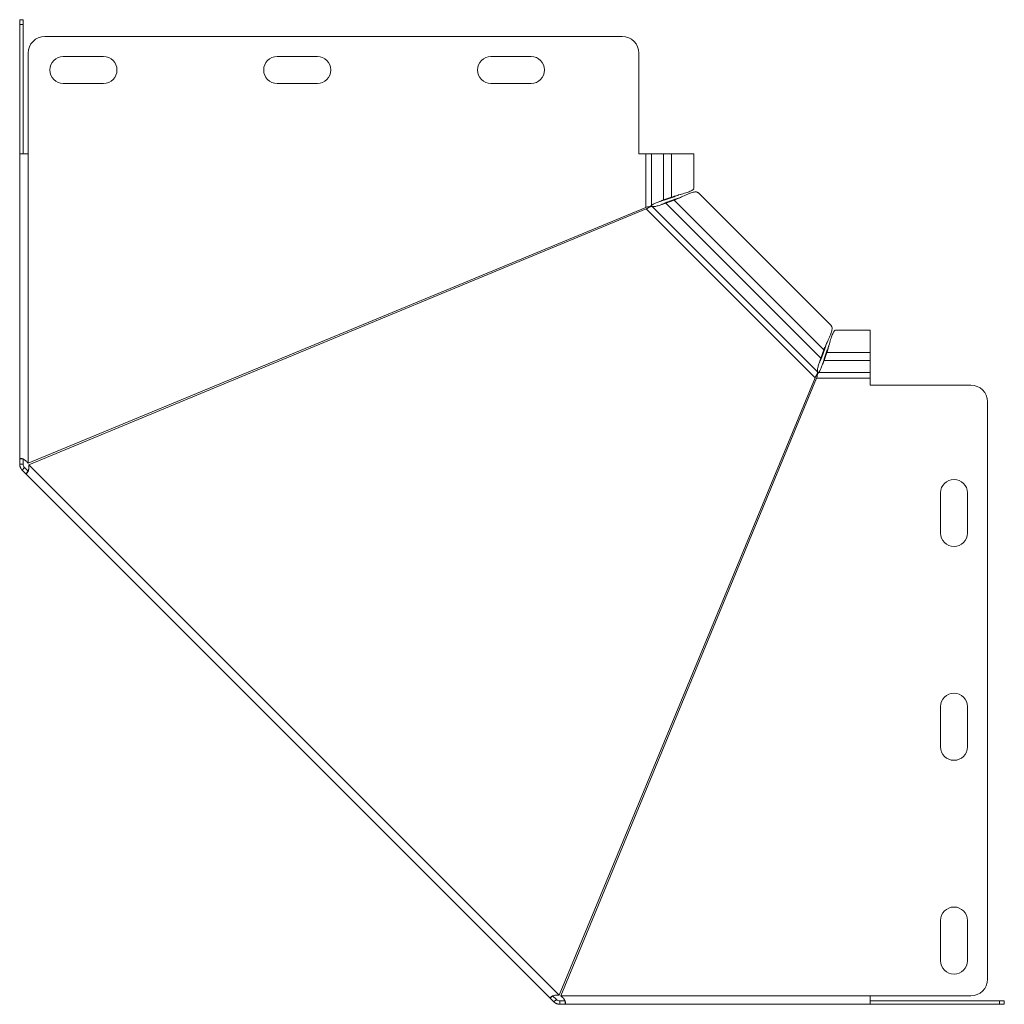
# Model space of a CAD drawing. Header units: millimetres. Extents: x -146 to 780, y -4293 to 292.
# Tile 4 of 11: x 385 to 678, y -2985 to -2691. Entities that reach past the tile are written whole.
import ezdxf

# ---------------------------------------------------------------- set-up
doc = ezdxf.new("R2010")
doc.units = ezdxf.units.MM

msp = doc.modelspace()

# ---------------------------------------------------------------- linework, layer by layer
at = {"color": 7, "linetype": 'Continuous', "lineweight": 15}
for p, q in [((384.64, -2691), (385.64, -2691)), ((384.64, -2692.47), (384.64, -2691)), ((385.64, -2691), (385.64, -2692.47)), ((384.64, -2692.47), (384.64, -2731)), ((385.64, -2692.47), (385.64, -2731)), ((564.29, -2696), (392.14, -2696)), ((387.14, -2701), (387.14, -2731)), ((569.29, -2731), (569.29, -2701)), ((409.64, -2702), (397.64, -2702)), ((473.39, -2702), (461.39, -2702)), ((537.14, -2702), (525.14, -2702)), ((397.64, -2710), (409.64, -2710)), ((461.39, -2710), (473.39, -2710)), ((525.14, -2710), (537.14, -2710)), ((384.64, -2821.96), (384.64, -2731)), ((387.14, -2731), (384.64, -2731)), ((571.29, -2731), (569.29, -2731)), ((573.02, -2731), (571.29, -2731)), ((576.6, -2731), (573.02, -2731)), ((576.6, -2731), (578.98, -2731)), ((585.63, -2731), (578.98, -2731)), ((585.63, -2741.29), (585.63, -2731)), ((576.6, -2744.75), (578.98, -2743.9)), ((576.6, -2744.75), (577.07, -2744.75)), ((577.07, -2744.75), (579.45, -2743.9)), ((579.77, -2744.84), (577.3, -2745.73)), ((580.1, -2744.5), (577.63, -2745.39)), ((578.98, -2743.9), (579.45, -2743.9)), ((580.1, -2744.5), (579.77, -2744.84)), ((581.62, -2743.13), (581.63, -2743.13)), ((626.67, -2782.33), (586.9, -2742.56)), ((571.29, -2746.97), (387.14, -2823.24)), ((387.33, -2823.7), (571.48, -2747.43)), ((576.07, -2746.11), (576.06, -2746.12)), ((577.3, -2745.73), (577.63, -2745.39)), ((638.23, -2783.6), (627.94, -2783.6)), ((638.23, -2790.25), (638.23, -2783.6)), ((625.43, -2787.08), (625.48, -2787.02)), ((623.5, -2791.93), (624.39, -2789.46)), ((623.5, -2791.93), (623.83, -2791.6)), ((623.83, -2791.6), (624.73, -2789.13)), ((624.39, -2789.46), (624.73, -2789.13)), ((625.33, -2789.77), (624.48, -2792.15)), ((625.33, -2790.25), (624.48, -2792.63)), ((625.33, -2789.77), (625.33, -2790.25)), ((638.23, -2792.63), (638.23, -2790.25)), ((623.11, -2793.17), (623.12, -2793.16)), ((624.02, -2793.76), (624.02, -2793.78)), ((624.48, -2792.63), (624.48, -2792.15)), ((638.23, -2796.21), (638.23, -2792.63)), ((621.8, -2797.75), (545.52, -2981.9)), ((638.23, -2797.94), (638.23, -2796.21)), ((545.99, -2982.09), (622.26, -2797.94)), ((638.23, -2799.94), (638.23, -2797.94)), ((668.23, -2799.94), (638.23, -2799.94)), ((673.23, -2977.09), (673.23, -2804.94)), ((385.64, -2821.96), (384.64, -2821.96)), ((384.64, -2823.51), (384.64, -2821.96)), ((385.64, -2823.51), (384.64, -2823.51)), ((385.64, -2823.51), (385.64, -2821.96)), ((386.08, -2824.57), (385.37, -2825.28)), ((386.47, -2826.38), (385.37, -2825.28)), ((387.18, -2825.67), (386.08, -2824.57)), ((387.18, -2825.67), (386.47, -2826.38)), ((386.47, -2826.38), (542.85, -2982.76)), ((659.23, -2832.09), (659.23, -2844.09)), ((667.23, -2844.09), (667.23, -2832.09)), ((659.23, -2895.84), (659.23, -2907.84)), ((667.23, -2907.84), (667.23, -2895.84)), ((659.23, -2959.59), (659.23, -2971.59)), ((667.23, -2971.59), (667.23, -2959.59)), ((543.55, -2982.05), (542.85, -2982.76)), ((543.95, -2983.86), (542.85, -2982.76)), ((544.65, -2983.15), (543.55, -2982.05)), ((638.23, -2982.09), (668.23, -2982.09)), ((638.23, -2984.59), (638.23, -2982.09)), ((544.65, -2983.15), (543.95, -2983.86)), ((547.27, -2983.59), (545.71, -2983.59)), ((545.71, -2983.59), (545.71, -2984.59)), ((547.27, -2984.59), (545.71, -2984.59)), ((547.27, -2983.59), (547.27, -2984.59)), ((638.23, -2984.59), (547.27, -2984.59)), ((638.23, -2983.59), (676.76, -2983.59)), ((638.23, -2984.59), (676.76, -2984.59)), ((676.76, -2983.59), (678.23, -2983.59)), ((678.23, -2984.59), (676.76, -2984.59)), ((678.23, -2983.59), (678.23, -2984.59))]:
    msp.add_line(p, q, dxfattribs=at)
at = {"color": 7, "linetype": 'Continuous', "lineweight": 0}
for p, q in [((385.64, -2692.47), (384.64, -2692.47)), ((387.14, -2823.24), (387.14, -2731)), ((571.29, -2746.97), (571.29, -2731)), ((573.02, -2731), (573.02, -2746.44)), ((576.6, -2731), (576.6, -2744.75)), ((578.98, -2731), (578.98, -2743.9)), ((624.39, -2789.46), (579.77, -2744.84)), ((621.8, -2797.75), (571.48, -2747.43)), ((622.53, -2796.04), (573.19, -2746.7)), ((623.5, -2791.93), (577.3, -2745.73)), ((638.23, -2790.25), (625.33, -2790.25)), ((638.23, -2792.63), (624.48, -2792.63)), ((638.23, -2796.21), (622.79, -2796.21)), ((638.23, -2797.94), (622.26, -2797.94)), ((545.52, -2981.9), (387.33, -2823.7)), ((638.23, -2982.09), (545.99, -2982.09)), ((676.76, -2984.59), (676.76, -2983.59))]:
    msp.add_line(p, q, dxfattribs=at)
at = {"color": 7, "linetype": 'Continuous', "lineweight": 15}
for centre, radius, start, end in [((392.14, -2701), 5, 90, 180), ((564.29, -2701), 5, 0, 90), ((397.64, -2706), 4, 90, 270), ((409.64, -2706), 4, 270, 90), ((461.39, -2706), 4, 90, 270), ((473.39, -2706), 4, 270, 90), ((525.14, -2706), 4, 90, 270), ((537.14, -2706), 4, 270, 90), ((668.23, -2804.94), 5, 0, 90), ((663.23, -2832.09), 4, 0, 180), ((663.23, -2844.09), 4, 180, 0), ((663.23, -2895.84), 4, 0, 180), ((663.23, -2907.84), 4, 180, 0), ((663.23, -2959.59), 4, 0, 180), ((663.23, -2971.59), 4, 180, 0), ((668.23, -2977.09), 5, 270, 0)]:
    msp.add_arc(centre, radius, start, end, dxfattribs=at)
for points, knots in [([(578.98, -2743.9), (579.53, -2743.73), (580.64, -2743.4), (582.45, -2742.9), (584.06, -2742.41), (585.16, -2741.91), (585.68, -2741.54), (585.59, -2741.33), (585.57, -2741.29)], [0, 0, 0, 0, 0.190333, 0.380667, 0.571, 0.761334, 0.951667, 1, 1, 1, 1]), ([(573.02, -2746.44), (573.07, -2746.37), (573.14, -2746.3), (573.32, -2746.16), (573.43, -2746.08), (573.67, -2745.94), (573.81, -2745.87), (574.11, -2745.73), (574.28, -2745.66), (574.62, -2745.52), (574.8, -2745.45), (575.16, -2745.31), (575.35, -2745.24), (575.72, -2745.1), (575.91, -2745.03), (576.26, -2744.89), (576.44, -2744.82), (576.6, -2744.75)], [0, 0, 0, 0, 0.125, 0.125, 0.25, 0.25, 0.375, 0.375, 0.5, 0.5, 0.625, 0.625, 0.75, 0.75, 0.875, 0.875, 1, 1, 1, 1]), ([(575.42, -2745.22), (575.54, -2745.18), (576.12, -2745.03), (576.65, -2744.87), (577.07, -2744.75)], [0, 0, 0, 0, 0.218513, 1, 1, 1, 1]), ([(579.45, -2743.9), (579.88, -2743.73), (580.42, -2743.52), (581, -2743.31), (581.12, -2743.27)], [0, 0, 0, 0, 0.7952005, 1, 1, 1, 1]), ([(586.87, -2742.58), (586.74, -2742.48), (586.44, -2742.27), (585.51, -2742.4), (584.26, -2742.83), (582.79, -2743.47), (581.23, -2744.21), (580.25, -2744.63), (579.77, -2744.84)], [0, 0, 0, 0, 0.146742, 0.317393, 0.488045, 0.658697, 0.829348, 1, 1, 1, 1]), ([(581.79, -2743.93), (581.64, -2743.98), (581.06, -2744.19), (580.51, -2744.37), (580.1, -2744.5)], [0, 0, 0, 0, 0.259693, 1, 1, 1, 1]), ([(571.29, -2746.97), (571.67, -2746.88), (572.06, -2746.79), (572.68, -2746.61), (572.91, -2746.52), (573.02, -2746.44)], [0, 0, 0, 0, 0.5, 0.5, 1, 1, 1, 1]), ([(573.19, -2746.7), (573.03, -2746.69), (572.79, -2746.77), (572.19, -2747.04), (571.83, -2747.24), (571.48, -2747.43)], [0, 0, 0, 0, 0.5, 0.5, 1, 1, 1, 1]), ([(577.3, -2745.73), (576.93, -2745.83), (576.54, -2745.96), (575.76, -2746.22), (575.36, -2746.36), (574.62, -2746.58), (574.27, -2746.67), (573.66, -2746.75), (573.4, -2746.75), (573.19, -2746.7)], [0, 0, 0, 0, 0.25, 0.25, 0.5, 0.5, 0.75, 0.75, 1, 1, 1, 1]), ([(577.63, -2745.39), (577.4, -2745.5), (576.93, -2745.7), (576.39, -2745.96), (576.11, -2746.09), (576.07, -2746.11)], [0, 0, 0, 0, 0.464304, 0.928607, 1, 1, 1, 1]), ([(624.39, -2789.46), (624.6, -2788.97), (625.02, -2788), (625.76, -2786.43), (626.4, -2784.96), (626.82, -2783.71), (626.96, -2782.79), (626.74, -2782.49), (626.64, -2782.35)], [0, 0, 0, 0, 0.170652, 0.341303, 0.511955, 0.682607, 0.853258, 1, 1, 1, 1]), ([(627.94, -2783.66), (627.9, -2783.64), (627.69, -2783.55), (627.32, -2784.06), (626.82, -2785.17), (626.32, -2786.77), (625.83, -2788.59), (625.5, -2789.69), (625.33, -2790.25)], [0, 0, 0, 0, 0.048333, 0.238666, 0.429, 0.619333, 0.809667, 1, 1, 1, 1]), ([(624.73, -2789.13), (624.86, -2788.72), (625.08, -2788.05), (625.33, -2787.35), (625.43, -2787.08)], [0, 0, 0, 0, 0.613939, 1, 1, 1, 1]), ([(625.92, -2788.2), (625.89, -2788.28), (625.69, -2788.83), (625.5, -2789.34), (625.33, -2789.77)], [0, 0, 0, 0, 0.163776, 1, 1, 1, 1]), ([(622.53, -2796.04), (622.47, -2795.83), (622.47, -2795.57), (622.56, -2794.96), (622.65, -2794.61), (622.87, -2793.87), (623.01, -2793.47), (623.27, -2792.68), (623.4, -2792.29), (623.5, -2791.93)], [0, 0, 0, 0, 0.25, 0.25, 0.5, 0.5, 0.75, 0.75, 1, 1, 1, 1]), ([(623.12, -2793.16), (623.14, -2793.12), (623.27, -2792.83), (623.53, -2792.3), (623.73, -2791.83), (623.83, -2791.6)], [0, 0, 0, 0, 0.071393, 0.535696, 1, 1, 1, 1]), ([(624.48, -2792.63), (624.34, -2792.95), (624.2, -2793.32), (623.92, -2794.06), (623.78, -2794.44), (623.49, -2795.12), (623.35, -2795.43), (623.07, -2795.93), (622.93, -2796.11), (622.79, -2796.21)], [0, 0, 0, 0, 0.25, 0.25, 0.5, 0.5, 0.75, 0.75, 1, 1, 1, 1]), ([(624.48, -2792.15), (624.41, -2792.39), (624.27, -2792.86), (624.12, -2793.43), (624.04, -2793.72), (624.02, -2793.76)], [0, 0, 0, 0, 0.464284, 0.928569, 1, 1, 1, 1]), ([(621.8, -2797.75), (621.99, -2797.39), (622.18, -2797.04), (622.46, -2796.44), (622.54, -2796.19), (622.53, -2796.04)], [0, 0, 0, 0, 0.5, 0.5, 1, 1, 1, 1]), ([(622.79, -2796.21), (622.7, -2796.32), (622.62, -2796.55), (622.44, -2797.17), (622.35, -2797.55), (622.26, -2797.94)], [0, 0, 0, 0, 0.5, 0.5, 1, 1, 1, 1]), ([(384.64, -2821.96), (384.64, -2821.95), (384.64, -2821.93), (384.65, -2821.9), (384.68, -2821.88), (384.71, -2821.86), (384.75, -2821.85), (384.79, -2821.84), (384.84, -2821.84), (384.9, -2821.83), (384.96, -2821.83), (385.03, -2821.84), (385.11, -2821.85), (385.18, -2821.86), (385.26, -2821.88), (385.34, -2821.9), (385.43, -2821.92), (385.51, -2821.95), (385.6, -2821.99), (385.69, -2822.02), (385.84, -2822.09), (386.06, -2822.21), (386.34, -2822.4), (386.62, -2822.64), (386.89, -2822.92), (387.05, -2823.13), (387.14, -2823.24)], [0, 0, 0, 0, 0.0357699, 0.0707969, 0.1050973, 0.1386884, 0.1715888, 0.2038179, 0.2353969, 0.2663478, 0.2966944, 0.3264616, 0.355676, 0.3843657, 0.4125604, 0.4402912, 0.467591, 0.4944942, 0.5210368, 0.5472561, 0.5731911, 0.6522602, 0.7333015, 0.8175585, 0.9061395, 1, 1, 1, 1]), ([(385.37, -2825.28), (385.33, -2825.24), (385.26, -2825.17), (385.17, -2825.06), (385.08, -2824.94), (385, -2824.81), (384.93, -2824.69), (384.86, -2824.56), (384.81, -2824.43), (384.76, -2824.3), (384.72, -2824.17), (384.69, -2824.03), (384.67, -2823.9), (384.65, -2823.77), (384.64, -2823.64), (384.64, -2823.56), (384.64, -2823.51)], [0, 0, 0, 0, 0.07817, 0.155117, 0.230882, 0.305507, 0.379038, 0.451522, 0.523007, 0.593545, 0.663189, 0.731994, 0.800017, 0.867318, 0.933958, 1, 1, 1, 1]), ([(386.08, -2824.57), (385.92, -2824.42), (385.81, -2824.24), (385.67, -2823.88), (385.64, -2823.69), (385.64, -2823.51)], [0, 0, 0, 0, 0.5, 0.5, 1, 1, 1, 1]), ([(387.33, -2823.7), (387.34, -2823.78), (387.35, -2823.93), (387.37, -2824.14), (387.38, -2824.34), (387.38, -2824.52), (387.38, -2824.68), (387.37, -2824.82), (387.35, -2824.98), (387.31, -2825.16), (387.25, -2825.38), (387.18, -2825.59), (387.09, -2825.78), (387, -2825.96), (386.92, -2826.1), (386.84, -2826.21), (386.75, -2826.31), (386.67, -2826.37), (386.59, -2826.41), (386.52, -2826.42), (386.49, -2826.39), (386.47, -2826.38)], [0, 0, 0, 0, 0.05265, 0.101184, 0.145636, 0.186056, 0.222507, 0.255076, 0.283883, 0.336802, 0.391745, 0.449097, 0.509192, 0.572325, 0.625044, 0.680128, 0.737871, 0.798525, 0.86231, 0.929415, 1, 1, 1, 1]), ([(542.85, -2982.76), (542.84, -2982.75), (542.83, -2982.74), (542.82, -2982.71), (542.82, -2982.68), (542.83, -2982.64), (542.85, -2982.61), (542.87, -2982.57), (542.91, -2982.53), (542.95, -2982.48), (542.99, -2982.44), (543.04, -2982.4), (543.1, -2982.35), (543.17, -2982.31), (543.23, -2982.26), (543.31, -2982.22), (543.38, -2982.18), (543.46, -2982.14), (543.55, -2982.1), (543.64, -2982.06), (543.79, -2982), (544.03, -2981.93), (544.36, -2981.87), (544.73, -2981.84), (545.12, -2981.85), (545.39, -2981.88), (545.52, -2981.9)], [0, 0, 0, 0, 0.03577, 0.070797, 0.105097, 0.138688, 0.171589, 0.203818, 0.235397, 0.266348, 0.296694, 0.326462, 0.355676, 0.384366, 0.41256, 0.440291, 0.467591, 0.494494, 0.521037, 0.547256, 0.573191, 0.65226, 0.733301, 0.817558, 0.906139, 1, 1, 1, 1]), ([(545.99, -2982.09), (546.05, -2982.14), (546.16, -2982.23), (546.33, -2982.37), (546.47, -2982.5), (546.6, -2982.63), (546.71, -2982.74), (546.8, -2982.84), (546.9, -2982.97), (547.01, -2983.13), (547.11, -2983.33), (547.21, -2983.53), (547.29, -2983.73), (547.35, -2983.91), (547.39, -2984.07), (547.41, -2984.21), (547.42, -2984.34), (547.41, -2984.44), (547.38, -2984.53), (547.33, -2984.58), (547.29, -2984.59), (547.27, -2984.59)], [0, 0, 0, 0, 0.05265, 0.101184, 0.145636, 0.186056, 0.222507, 0.255076, 0.283883, 0.336802, 0.391745, 0.449097, 0.509192, 0.572325, 0.625044, 0.680128, 0.737871, 0.798525, 0.86231, 0.929415, 1, 1, 1, 1]), ([(545.71, -2984.59), (545.66, -2984.59), (545.56, -2984.59), (545.41, -2984.58), (545.27, -2984.55), (545.12, -2984.52), (544.98, -2984.48), (544.85, -2984.44), (544.72, -2984.39), (544.59, -2984.33), (544.47, -2984.26), (544.35, -2984.19), (544.24, -2984.11), (544.14, -2984.03), (544.04, -2983.95), (543.98, -2983.89), (543.95, -2983.86)], [0, 0, 0, 0, 0.07817, 0.155117, 0.230881, 0.305507, 0.379038, 0.451521, 0.523007, 0.593545, 0.663188, 0.731993, 0.800017, 0.867318, 0.933958, 1, 1, 1, 1]), ([(545.71, -2983.59), (545.5, -2983.59), (545.3, -2983.55), (544.94, -2983.39), (544.78, -2983.28), (544.65, -2983.15)], [0, 0, 0, 0, 0.5, 0.5, 1, 1, 1, 1])]:
    msp.add_open_spline(points, degree=3, knots=knots, dxfattribs=at)

doc.saveas('drawing.dxf')
